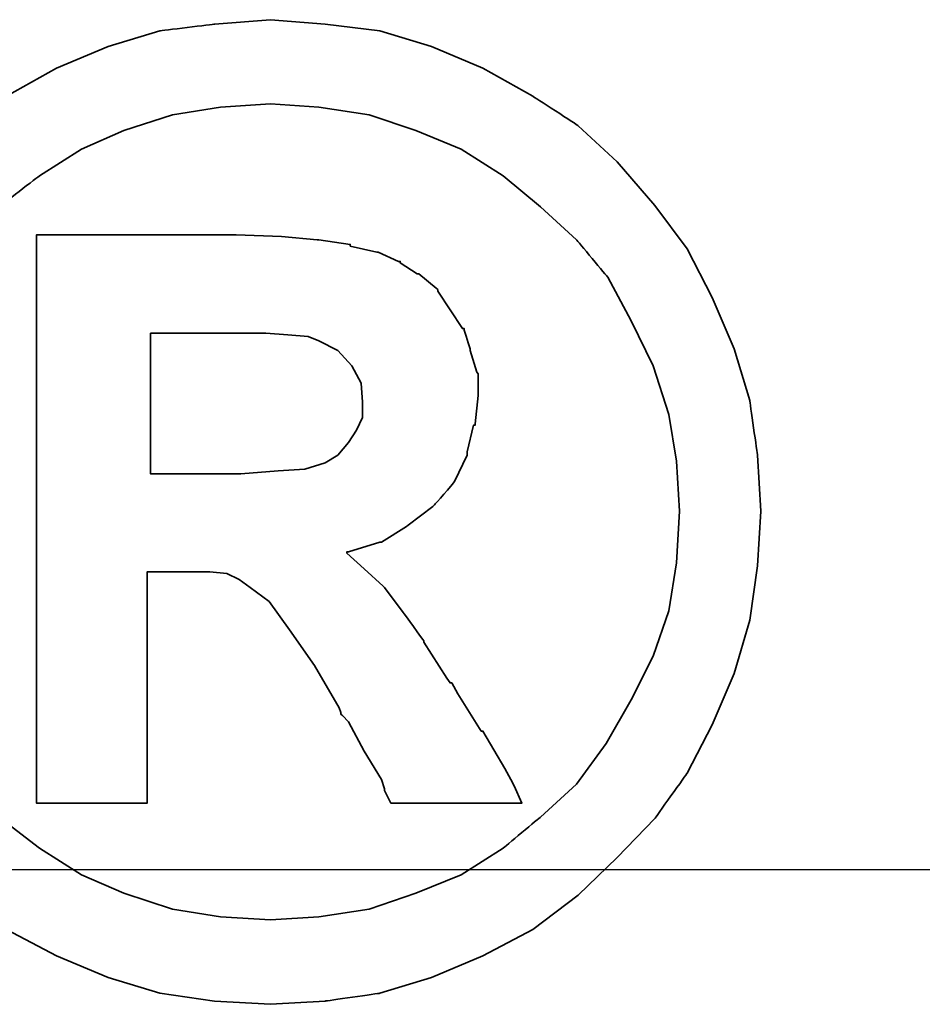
# Model space of a CAD drawing. Header units: millimetres. Extents: x 748 to 1024, y 329 to 423.
# Tile 19 of 49: x 947.481 to 947.72, y 355.999 to 356.26. Entities that reach past the tile are written whole.
import ezdxf

# ---------------------------------------------------------------- set-up
doc = ezdxf.new("R2010")
doc.units = ezdxf.units.MM
doc.header["$LTSCALE"] = 0.15
for name, color, linetype in [('DIM', 4, 'CONTINUOUS'), ('layer 1', 7, 'CONTINUOUS'), ('OUT', 3, 'CONTINUOUS')]:
    doc.layers.add(name, color=color, linetype=linetype)

# ---------------------------------------------------------------- blocks, each defined once
blk = doc.blocks.new('TBI MOTION logo(完整正式版)')
at = {"layer": 'layer 1', "color": 22, "lineweight": 35}
for points, knots in [([(-91.89366, 20.43624), (-91.89366, 20.43624), (-91.91351, 20.77862), (-91.91351, 20.77862), (-91.91351, 20.77862), (-91.91351, 20.77862), (-91.96114, 21.11206), (-91.96114, 21.11206), (-91.96114, 21.11206), (-91.96114, 21.11206), (-92.05641, 21.42764), (-92.05641, 21.42764), (-92.05641, 21.42764), (-92.05641, 21.42764), (-92.18939, 21.74124), (-92.18939, 21.74124), (-92.18939, 21.74124), (-92.18939, 21.74124), (-92.34222, 22.03697), (-92.34222, 22.03697), (-92.34222, 22.03697), (-92.34222, 22.03697), (-92.5407, 22.30294), (-92.5407, 22.30294), (-92.5407, 22.30294), (-92.5407, 22.30294), (-92.76895, 22.5689), (-92.76895, 22.5689), (-92.76895, 22.5689), (-92.76895, 22.5689), (-93.00713, 22.78921), (-93.00713, 22.78921), (-93.00713, 22.78921), (-93.00713, 22.78921), (-93.285, 22.96982), (-93.285, 22.96982), (-93.285, 22.96982), (-93.285, 22.96982), (-93.58867, 23.14051), (-93.58867, 23.14051), (-93.58867, 23.14051), (-93.58867, 23.14051), (-93.90227, 23.2735), (-93.90227, 23.2735), (-93.90227, 23.2735), (-93.90227, 23.2735), (-94.21785, 23.36877), (-94.21785, 23.36877), (-94.21785, 23.36877), (-94.21785, 23.36877), (-94.55129, 23.40846), (-94.55129, 23.40846), (-94.55129, 23.40846), (-94.55129, 23.40846), (-94.88474, 23.43625), (-94.88474, 23.43625), (-94.88474, 23.43625), (-94.88474, 23.43625), (-95.22612, 23.40846), (-95.22612, 23.40846), (-95.22612, 23.40846), (-95.22612, 23.40846), (-95.55956, 23.36877), (-95.55956, 23.36877), (-95.55956, 23.36877), (-95.55956, 23.36877), (-95.87515, 23.2735), (-95.87515, 23.2735), (-95.87515, 23.2735), (-95.87515, 23.2735), (-96.18973, 23.14051), (-96.18973, 23.14051), (-96.18973, 23.14051), (-96.18973, 23.14051), (-96.4944, 22.96982), (-96.4944, 22.96982), (-96.4944, 22.96982), (-96.4944, 22.96982), (-96.77028, 22.78921), (-96.77028, 22.78921), (-96.77028, 22.78921), (-96.77028, 22.78921), (-97.00846, 22.5689), (-97.00846, 22.5689), (-97.00846, 22.5689), (-97.00846, 22.5689), (-97.23671, 22.30294), (-97.23671, 22.30294), (-97.23671, 22.30294), (-97.23671, 22.30294), (-97.43618, 22.03697), (-97.43618, 22.03697), (-97.43618, 22.03697), (-97.43618, 22.03697), (-97.58901, 21.74124), (-97.58901, 21.74124), (-97.58901, 21.74124), (-97.58901, 21.74124), (-97.72298, 21.42764), (-97.72298, 21.42764), (-97.72298, 21.42764), (-97.72298, 21.42764), (-97.81825, 21.11206), (-97.81825, 21.11206), (-97.81825, 21.11206), (-97.81825, 21.11206), (-97.86589, 20.77862), (-97.86589, 20.77862), (-97.86589, 20.77862), (-97.86589, 20.77862), (-97.88375, 20.43624), (-97.88375, 20.43624), (-97.88375, 20.43624), (-97.88375, 20.43624), (-97.86589, 20.1028), (-97.86589, 20.1028), (-97.86589, 20.1028), (-97.86589, 20.1028), (-97.81825, 19.77035), (-97.81825, 19.77035), (-97.81825, 19.77035), (-97.81825, 19.77035), (-97.72298, 19.44583), (-97.72298, 19.44583), (-97.72298, 19.44583), (-97.72298, 19.44583), (-97.58901, 19.13224), (-97.58901, 19.13224), (-97.58901, 19.13224), (-97.58901, 19.13224), (-97.43618, 18.83749), (-97.43618, 18.83749), (-97.43618, 18.83749), (-97.43618, 18.83749), (-97.23671, 18.55963), (-97.23671, 18.55963), (-97.23671, 18.55963), (-97.23671, 18.55963), (-97.00846, 18.32145), (-97.00846, 18.32145), (-97.00846, 18.32145), (-97.00846, 18.32145), (-96.77028, 18.0932), (-96.77028, 18.0932), (-96.77028, 18.0932), (-96.77028, 18.0932), (-96.4944, 17.88381), (-96.4944, 17.88381), (-96.4944, 17.88381), (-96.4944, 17.88381), (-96.18973, 17.72205), (-96.18973, 17.72205), (-96.18973, 17.72205), (-96.18973, 17.72205), (-95.87515, 17.58906), (-95.87515, 17.58906), (-95.87515, 17.58906), (-95.87515, 17.58906), (-95.55956, 17.4938), (-95.55956, 17.4938), (-95.55956, 17.4938), (-95.55956, 17.4938), (-95.22612, 17.44616), (-95.22612, 17.44616), (-95.22612, 17.44616), (-95.22612, 17.44616), (-94.88474, 17.42631), (-94.88474, 17.42631), (-94.88474, 17.42631), (-94.88474, 17.42631), (-94.55129, 17.44616), (-94.55129, 17.44616), (-94.55129, 17.44616), (-94.55129, 17.44616), (-94.21785, 17.4938), (-94.21785, 17.4938), (-94.21785, 17.4938), (-94.21785, 17.4938), (-93.90227, 17.58906), (-93.90227, 17.58906), (-93.90227, 17.58906), (-93.90227, 17.58906), (-93.58867, 17.72205), (-93.58867, 17.72205), (-93.58867, 17.72205), (-93.58867, 17.72205), (-93.285, 17.88381), (-93.285, 17.88381), (-93.285, 17.88381), (-93.285, 17.88381), (-93.00713, 18.0932), (-93.00713, 18.0932), (-93.00713, 18.0932), (-93.00713, 18.0932), (-92.76895, 18.32145), (-92.76895, 18.32145), (-92.76895, 18.32145), (-92.76895, 18.32145), (-92.5407, 18.55963), (-92.5407, 18.55963), (-92.5407, 18.55963), (-92.5407, 18.55963), (-92.34222, 18.83749), (-92.34222, 18.83749), (-92.34222, 18.83749), (-92.34222, 18.83749), (-92.18939, 19.13224), (-92.18939, 19.13224), (-92.18939, 19.13224), (-92.18939, 19.13224), (-92.05641, 19.44583), (-92.05641, 19.44583), (-92.05641, 19.44583), (-92.05641, 19.44583), (-91.96114, 19.77035), (-91.96114, 19.77035), (-91.96114, 19.77035), (-91.96114, 19.77035), (-91.91351, 20.1028), (-91.91351, 20.1028), (-91.91351, 20.1028), (-91.91351, 20.1028), (-91.89366, 20.43624), (-91.89366, 20.43624)], [0, 0, 0, 0, 0.0178571, 0.0178571, 0.0178571, 0.0178572, 0.0357143, 0.0357143, 0.0357143, 0.0357143, 0.0535714, 0.0535714, 0.0535714, 0.0535714, 0.0714286, 0.0714286, 0.0714286, 0.0714286, 0.0892857, 0.0892857, 0.0892857, 0.0892857, 0.1071429, 0.1071429, 0.1071429, 0.1071429, 0.125, 0.125, 0.125, 0.125, 0.1428571, 0.1428571, 0.1428571, 0.1428572, 0.1607143, 0.1607143, 0.1607143, 0.1607143, 0.1785714, 0.1785714, 0.1785714, 0.1785714, 0.1964286, 0.1964286, 0.1964286, 0.1964286, 0.2142857, 0.2142857, 0.2142857, 0.2142857, 0.2321429, 0.2321429, 0.2321429, 0.2321429, 0.25, 0.25, 0.25, 0.25, 0.2678571, 0.2678571, 0.2678571, 0.2678572, 0.2857143, 0.2857143, 0.2857143, 0.2857143, 0.3035714, 0.3035714, 0.3035714, 0.3035714, 0.3214286, 0.3214286, 0.3214286, 0.3214286, 0.3392857, 0.3392857, 0.3392857, 0.3392857, 0.3571429, 0.3571429, 0.3571429, 0.3571429, 0.375, 0.375, 0.375, 0.375, 0.3928571, 0.3928571, 0.3928571, 0.3928572, 0.4107143, 0.4107143, 0.4107143, 0.4107143, 0.4285714, 0.4285714, 0.4285714, 0.4285714, 0.4464286, 0.4464286, 0.4464286, 0.4464286, 0.4642857, 0.4642857, 0.4642857, 0.4642857, 0.4821429, 0.4821429, 0.4821429, 0.4821429, 0.5, 0.5, 0.5, 0.5, 0.5178571, 0.5178571, 0.5178571, 0.5178572, 0.5357143, 0.5357143, 0.5357143, 0.5357143, 0.5535714, 0.5535714, 0.5535714, 0.5535714, 0.5714286, 0.5714286, 0.5714286, 0.5714286, 0.5892857, 0.5892857, 0.5892857, 0.5892857, 0.6071429, 0.6071429, 0.6071429, 0.6071429, 0.625, 0.625, 0.625, 0.625, 0.6428571, 0.6428571, 0.6428571, 0.6428572, 0.6607143, 0.6607143, 0.6607143, 0.6607143, 0.6785714, 0.6785714, 0.6785714, 0.6785714, 0.6964286, 0.6964286, 0.6964286, 0.6964286, 0.7142857, 0.7142857, 0.7142857, 0.7142857, 0.7321429, 0.7321429, 0.7321429, 0.7321429, 0.75, 0.75, 0.75, 0.75, 0.7678571, 0.7678571, 0.7678571, 0.7678572, 0.7857143, 0.7857143, 0.7857143, 0.7857143, 0.8035714, 0.8035714, 0.8035714, 0.8035714, 0.8214286, 0.8214286, 0.8214286, 0.8214286, 0.8392857, 0.8392857, 0.8392857, 0.8392857, 0.8571429, 0.8571429, 0.8571429, 0.8571429, 0.875, 0.875, 0.875, 0.875, 0.8928571, 0.8928571, 0.8928571, 0.8928572, 0.9107143, 0.9107143, 0.9107143, 0.9107143, 0.9285714, 0.9285714, 0.9285714, 0.9285714, 0.9464286, 0.9464286, 0.9464286, 0.9464286, 0.9642857, 0.9642857, 0.9642857, 0.9642857, 0.9821429, 0.9821429, 0.9821429, 0.9821429, 1, 1, 1, 1]), ([(-92.38986, 20.43624), (-92.38986, 20.43624), (-92.40871, 20.74091), (-92.40871, 20.74091), (-92.40871, 20.74091), (-92.40871, 20.74091), (-92.45536, 21.02672), (-92.45536, 21.02672), (-92.45536, 21.02672), (-92.45536, 21.02672), (-92.55063, 21.32245), (-92.55063, 21.32245), (-92.55063, 21.32245), (-92.55063, 21.32245), (-92.68361, 21.59833), (-92.68361, 21.59833), (-92.68361, 21.59833), (-92.68361, 21.59833), (-92.82651, 21.86429), (-92.82651, 21.86429), (-92.82651, 21.86429), (-92.82651, 21.86429), (-93.01705, 22.09255), (-93.01705, 22.09255), (-93.01705, 22.09255), (-93.01705, 22.09255), (-93.23736, 22.29301), (-93.23736, 22.29301), (-93.23736, 22.29301), (-93.23736, 22.29301), (-93.46561, 22.48355), (-93.46561, 22.48355), (-93.46561, 22.48355), (-93.46561, 22.48355), (-93.72165, 22.6463), (-93.72165, 22.6463), (-93.72165, 22.6463), (-93.72165, 22.6463), (-93.99754, 22.75944), (-93.99754, 22.75944), (-93.99754, 22.75944), (-93.99754, 22.75944), (-94.28335, 22.85471), (-94.28335, 22.85471), (-94.28335, 22.85471), (-94.28335, 22.85471), (-94.589, 22.90234), (-94.589, 22.90234), (-94.589, 22.90234), (-94.589, 22.90234), (-94.88474, 22.92219), (-94.88474, 22.92219), (-94.88474, 22.92219), (-94.88474, 22.92219), (-95.1894, 22.90234), (-95.1894, 22.90234), (-95.1894, 22.90234), (-95.1894, 22.90234), (-95.48315, 22.85471), (-95.48315, 22.85471), (-95.48315, 22.85471), (-95.48315, 22.85471), (-95.77988, 22.75944), (-95.77988, 22.75944), (-95.77988, 22.75944), (-95.77988, 22.75944), (-96.03691, 22.6463), (-96.03691, 22.6463), (-96.03691, 22.6463), (-96.03691, 22.6463), (-96.29394, 22.48355), (-96.29394, 22.48355), (-96.29394, 22.48355), (-96.29394, 22.48355), (-96.54203, 22.29301), (-96.54203, 22.29301), (-96.54203, 22.29301), (-96.54203, 22.29301), (-96.75937, 22.09255), (-96.75937, 22.09255), (-96.75937, 22.09255), (-96.75937, 22.09255), (-96.9509, 21.86429), (-96.9509, 21.86429), (-96.9509, 21.86429), (-96.9509, 21.86429), (-97.0938, 21.59833), (-97.0938, 21.59833), (-97.0938, 21.59833), (-97.0938, 21.59833), (-97.21686, 21.32245), (-97.21686, 21.32245), (-97.21686, 21.32245), (-97.21686, 21.32245), (-97.32206, 21.02672), (-97.32206, 21.02672), (-97.32206, 21.02672), (-97.32206, 21.02672), (-97.36076, 20.74091), (-97.36076, 20.74091), (-97.36076, 20.74091), (-97.36076, 20.74091), (-97.37961, 20.43624), (-97.37961, 20.43624), (-97.37961, 20.43624), (-97.37961, 20.43624), (-97.36076, 20.12165), (-97.36076, 20.12165), (-97.36076, 20.12165), (-97.36076, 20.12165), (-97.32206, 19.82791), (-97.32206, 19.82791), (-97.32206, 19.82791), (-97.32206, 19.82791), (-97.21686, 19.55102), (-97.21686, 19.55102), (-97.21686, 19.55102), (-97.21686, 19.55102), (-97.0938, 19.28407), (-97.0938, 19.28407), (-97.0938, 19.28407), (-97.0938, 19.28407), (-96.94098, 19.01811), (-96.94098, 19.01811), (-96.94098, 19.01811), (-96.94098, 19.01811), (-96.75937, 18.77001), (-96.75937, 18.77001), (-96.75937, 18.77001), (-96.75937, 18.77001), (-96.54203, 18.56955), (-96.54203, 18.56955), (-96.54203, 18.56955), (-96.54203, 18.56955), (-96.29394, 18.37901), (-96.29394, 18.37901), (-96.29394, 18.37901), (-96.29394, 18.37901), (-96.03691, 18.21725), (-96.03691, 18.21725), (-96.03691, 18.21725), (-96.03691, 18.21725), (-95.77988, 18.10412), (-95.77988, 18.10412), (-95.77988, 18.10412), (-95.77988, 18.10412), (-95.48315, 18.00786), (-95.48315, 18.00786), (-95.48315, 18.00786), (-95.48315, 18.00786), (-95.1894, 17.96022), (-95.1894, 17.96022), (-95.1894, 17.96022), (-95.1894, 17.96022), (-94.88474, 17.94137), (-94.88474, 17.94137), (-94.88474, 17.94137), (-94.88474, 17.94137), (-94.589, 17.96022), (-94.589, 17.96022), (-94.589, 17.96022), (-94.589, 17.96022), (-94.28335, 18.00786), (-94.28335, 18.00786), (-94.28335, 18.00786), (-94.28335, 18.00786), (-93.99754, 18.10412), (-93.99754, 18.10412), (-93.99754, 18.10412), (-93.99754, 18.10412), (-93.72165, 18.21725), (-93.72165, 18.21725), (-93.72165, 18.21725), (-93.72165, 18.21725), (-93.46561, 18.37901), (-93.46561, 18.37901), (-93.46561, 18.37901), (-93.46561, 18.37901), (-93.23736, 18.56955), (-93.23736, 18.56955), (-93.23736, 18.56955), (-93.23736, 18.56955), (-93.01705, 18.77001), (-93.01705, 18.77001), (-93.01705, 18.77001), (-93.01705, 18.77001), (-92.83644, 19.01811), (-92.83644, 19.01811), (-92.83644, 19.01811), (-92.83644, 19.01811), (-92.68361, 19.28407), (-92.68361, 19.28407), (-92.68361, 19.28407), (-92.68361, 19.28407), (-92.55063, 19.55102), (-92.55063, 19.55102), (-92.55063, 19.55102), (-92.55063, 19.55102), (-92.45536, 19.82791), (-92.45536, 19.82791), (-92.45536, 19.82791), (-92.45536, 19.82791), (-92.40871, 20.12165), (-92.40871, 20.12165), (-92.40871, 20.12165), (-92.40871, 20.12165), (-92.38986, 20.43624), (-92.38986, 20.43624)], [0, 0, 0, 0, 0.0192308, 0.0192308, 0.0192308, 0.0192308, 0.0384615, 0.0384615, 0.0384615, 0.0384615, 0.0576923, 0.0576923, 0.0576923, 0.0576923, 0.0769231, 0.0769231, 0.0769231, 0.0769231, 0.0961538, 0.0961538, 0.0961538, 0.0961539, 0.1153846, 0.1153846, 0.1153846, 0.1153846, 0.1346154, 0.1346154, 0.1346154, 0.1346154, 0.1538462, 0.1538462, 0.1538462, 0.1538462, 0.1730769, 0.1730769, 0.1730769, 0.1730769, 0.1923077, 0.1923077, 0.1923077, 0.1923077, 0.2115385, 0.2115385, 0.2115385, 0.2115385, 0.2307692, 0.2307692, 0.2307692, 0.2307692, 0.25, 0.25, 0.25, 0.25, 0.2692308, 0.2692308, 0.2692308, 0.2692308, 0.2884615, 0.2884615, 0.2884615, 0.2884615, 0.3076923, 0.3076923, 0.3076923, 0.3076923, 0.3269231, 0.3269231, 0.3269231, 0.3269231, 0.3461538, 0.3461538, 0.3461538, 0.3461539, 0.3653846, 0.3653846, 0.3653846, 0.3653846, 0.3846154, 0.3846154, 0.3846154, 0.3846154, 0.4038462, 0.4038462, 0.4038462, 0.4038462, 0.4230769, 0.4230769, 0.4230769, 0.4230769, 0.4423077, 0.4423077, 0.4423077, 0.4423077, 0.4615385, 0.4615385, 0.4615385, 0.4615385, 0.4807692, 0.4807692, 0.4807692, 0.4807692, 0.5, 0.5, 0.5, 0.5, 0.5192308, 0.5192308, 0.5192308, 0.5192308, 0.5384615, 0.5384615, 0.5384615, 0.5384615, 0.5576923, 0.5576923, 0.5576923, 0.5576923, 0.5769231, 0.5769231, 0.5769231, 0.5769231, 0.5961538, 0.5961538, 0.5961538, 0.5961539, 0.6153846, 0.6153846, 0.6153846, 0.6153846, 0.6346154, 0.6346154, 0.6346154, 0.6346154, 0.6538462, 0.6538462, 0.6538462, 0.6538462, 0.6730769, 0.6730769, 0.6730769, 0.6730769, 0.6923077, 0.6923077, 0.6923077, 0.6923077, 0.7115385, 0.7115385, 0.7115385, 0.7115385, 0.7307692, 0.7307692, 0.7307692, 0.7307692, 0.75, 0.75, 0.75, 0.75, 0.7692308, 0.7692308, 0.7692308, 0.7692308, 0.7884615, 0.7884615, 0.7884615, 0.7884615, 0.8076923, 0.8076923, 0.8076923, 0.8076923, 0.8269231, 0.8269231, 0.8269231, 0.8269231, 0.8461538, 0.8461538, 0.8461538, 0.8461539, 0.8653846, 0.8653846, 0.8653846, 0.8653846, 0.8846154, 0.8846154, 0.8846154, 0.8846154, 0.9038462, 0.9038462, 0.9038462, 0.9038462, 0.9230769, 0.9230769, 0.9230769, 0.9230769, 0.9423077, 0.9423077, 0.9423077, 0.9423077, 0.9615385, 0.9615385, 0.9615385, 0.9615385, 0.9807692, 0.9807692, 0.9807692, 0.9807692, 1, 1, 1, 1]), ([(-96.31279, 18.7323), (-96.31279, 18.7323), (-96.31279, 18.77001), (-96.31279, 18.77001), (-96.31279, 18.77001), (-96.31279, 18.77001), (-96.31279, 18.87422), (-96.31279, 18.87422), (-96.31279, 18.87422), (-96.31279, 18.87422), (-96.31279, 19.04689), (-96.31279, 19.04689), (-96.31279, 19.04689), (-96.31279, 19.04689), (-96.31279, 19.25529), (-96.31279, 19.25529), (-96.31279, 19.25529), (-96.31279, 19.25529), (-96.31279, 19.5024), (-96.31279, 19.5024), (-96.31279, 19.5024), (-96.31279, 19.5024), (-96.31279, 19.77035), (-96.31279, 19.77035), (-96.31279, 19.77035), (-96.31279, 19.77035), (-96.31279, 20.37868), (-96.31279, 20.37868), (-96.31279, 20.37868), (-96.31279, 20.37868), (-96.31279, 20.98801), (-96.31279, 20.98801), (-96.31279, 20.98801), (-96.31279, 20.98801), (-96.31279, 21.27482), (-96.31279, 21.27482), (-96.31279, 21.27482), (-96.31279, 21.27482), (-96.31279, 21.52291), (-96.31279, 21.52291), (-96.31279, 21.52291), (-96.31279, 21.52291), (-96.31279, 21.75017), (-96.31279, 21.75017), (-96.31279, 21.75017), (-96.31279, 21.75017), (-96.31279, 21.90399), (-96.31279, 21.90399), (-96.31279, 21.90399), (-96.31279, 21.90399), (-96.31279, 22.0072), (-96.31279, 22.0072), (-96.31279, 22.0072), (-96.31279, 22.0072), (-96.31279, 22.04689), (-96.31279, 22.04689), (-96.31279, 22.04689), (-96.31279, 22.04689), (-96.31279, 22.12232), (-96.31279, 22.12232), (-96.31279, 22.12232), (-96.31279, 22.12232), (-96.2463, 22.12232), (-96.2463, 22.12232), (-96.2463, 22.12232), (-96.2463, 22.12232), (-96.22645, 22.12232), (-96.22645, 22.12232), (-96.22645, 22.12232), (-96.22645, 22.12232), (-96.18973, 22.12232), (-96.18973, 22.12232), (-96.18973, 22.12232), (-96.18973, 22.12232), (-96.05576, 22.12232), (-96.05576, 22.12232), (-96.05576, 22.12232), (-96.05576, 22.12232), (-95.87515, 22.12232), (-95.87515, 22.12232), (-95.87515, 22.12232), (-95.87515, 22.12232), (-95.66476, 22.12232), (-95.66476, 22.12232), (-95.66476, 22.12232), (-95.66476, 22.12232), (-95.44643, 22.12232), (-95.44643, 22.12232), (-95.44643, 22.12232), (-95.44643, 22.12232), (-95.27375, 22.12232), (-95.27375, 22.12232), (-95.27375, 22.12232), (-95.27375, 22.12232), (-95.15963, 22.12232), (-95.15963, 22.12232), (-95.15963, 22.12232), (-95.15963, 22.12232), (-95.12291, 22.12232), (-95.12291, 22.12232), (-95.12291, 22.12232), (-95.12291, 22.12232), (-95.10306, 22.12232), (-95.10306, 22.12232), (-95.10306, 22.12232), (-95.10306, 22.12232), (-95.09314, 22.12232), (-95.09314, 22.12232), (-95.09314, 22.12232), (-95.09314, 22.12232), (-94.81725, 22.1124), (-94.81725, 22.1124), (-94.81725, 22.1124), (-94.81725, 22.1124), (-94.59893, 22.09255), (-94.59893, 22.09255), (-94.59893, 22.09255), (-94.59893, 22.09255), (-94.589, 22.09255), (-94.589, 22.09255), (-94.589, 22.09255), (-94.589, 22.09255), (-94.39846, 22.06476), (-94.39846, 22.06476), (-94.39846, 22.06476), (-94.39846, 22.06476), (-94.39846, 22.05483), (-94.39846, 22.05483), (-94.39846, 22.05483), (-94.39846, 22.05483), (-94.23571, 22.01713), (-94.23571, 22.01713), (-94.23571, 22.01713), (-94.23571, 22.01713), (-94.22777, 22.01713), (-94.22777, 22.01713), (-94.22777, 22.01713), (-94.22777, 22.01713), (-94.10273, 21.96056), (-94.10273, 21.96056), (-94.10273, 21.96056), (-94.10273, 21.96056), (-94.09281, 21.96056), (-94.09281, 21.96056), (-94.09281, 21.96056), (-94.09281, 21.96056), (-94.09281, 21.95162), (-94.09281, 21.95162), (-94.09281, 21.95162), (-94.09281, 21.95162), (-93.9896, 21.88415), (-93.9896, 21.88415), (-93.9896, 21.88415), (-93.9896, 21.88415), (-93.97868, 21.88415), (-93.97868, 21.88415), (-93.97868, 21.88415), (-93.97868, 21.88415), (-93.87448, 21.79781), (-93.87448, 21.79781), (-93.87448, 21.79781), (-93.87448, 21.79781), (-93.86456, 21.78888), (-93.86456, 21.78888), (-93.86456, 21.78888), (-93.86456, 21.78888), (-93.86456, 21.77895), (-93.86456, 21.77895), (-93.86456, 21.77895), (-93.86456, 21.77895), (-93.78913, 21.66483), (-93.78913, 21.66483), (-93.78913, 21.66483), (-93.78913, 21.66483), (-93.71371, 21.5507), (-93.71371, 21.5507), (-93.71371, 21.5507), (-93.71371, 21.5507), (-93.7028, 21.5507), (-93.7028, 21.5507), (-93.7028, 21.5507), (-93.7028, 21.5507), (-93.7028, 21.54078), (-93.7028, 21.54078), (-93.7028, 21.54078), (-93.7028, 21.54078), (-93.66608, 21.42764), (-93.66608, 21.42764), (-93.66608, 21.42764), (-93.66608, 21.42764), (-93.66608, 21.41772), (-93.66608, 21.41772), (-93.66608, 21.41772), (-93.66608, 21.41772), (-93.62638, 21.28474), (-93.62638, 21.28474), (-93.62638, 21.28474), (-93.62638, 21.28474), (-93.61844, 21.27482), (-93.61844, 21.27482), (-93.61844, 21.27482), (-93.61844, 21.27482), (-93.61844, 21.14977), (-93.61844, 21.14977), (-93.61844, 21.14977), (-93.61844, 21.14977), (-93.61844, 21.14183), (-93.61844, 21.14183), (-93.61844, 21.14183), (-93.61844, 21.14183), (-93.6363, 20.96915), (-93.6363, 20.96915), (-93.6363, 20.96915), (-93.6363, 20.96915), (-93.6363, 20.96122), (-93.6363, 20.96122), (-93.6363, 20.96122), (-93.6363, 20.96122), (-93.64623, 20.96122), (-93.64623, 20.96122), (-93.64623, 20.96122), (-93.64623, 20.96122), (-93.68493, 20.79847), (-93.68493, 20.79847), (-93.68493, 20.79847), (-93.68493, 20.79847), (-93.68493, 20.78854), (-93.68493, 20.78854), (-93.68493, 20.78854), (-93.68493, 20.78854), (-93.68493, 20.77862), (-93.68493, 20.77862), (-93.68493, 20.77862), (-93.68493, 20.77862), (-93.76135, 20.61785), (-93.76135, 20.61785), (-93.76135, 20.61785), (-93.76135, 20.61785), (-93.76929, 20.60693), (-93.76929, 20.60693), (-93.76929, 20.60693), (-93.76929, 20.60693), (-93.8844, 20.47495), (-93.8844, 20.47495), (-93.8844, 20.47495), (-93.8844, 20.47495), (-93.89433, 20.46502), (-93.89433, 20.46502), (-93.89433, 20.46502), (-93.89433, 20.46502), (-94.04517, 20.34991), (-94.04517, 20.34991), (-94.04517, 20.34991), (-94.04517, 20.34991), (-94.05509, 20.34197), (-94.05509, 20.34197), (-94.05509, 20.34197), (-94.05509, 20.34197), (-94.20792, 20.2467), (-94.20792, 20.2467), (-94.20792, 20.2467), (-94.20792, 20.2467), (-94.21785, 20.2467), (-94.21785, 20.2467), (-94.21785, 20.2467), (-94.21785, 20.2467), (-94.40839, 20.18913), (-94.40839, 20.18913), (-94.40839, 20.18913), (-94.40839, 20.18913), (-94.41831, 20.18913), (-94.41831, 20.18913), (-94.41831, 20.18913), (-94.41831, 20.18913), (-94.41831, 20.17921), (-94.41831, 20.17921), (-94.41831, 20.17921), (-94.41831, 20.17921), (-94.31312, 20.08394), (-94.31312, 20.08394), (-94.31312, 20.08394), (-94.31312, 20.08394), (-94.198, 19.97875), (-94.198, 19.97875), (-94.198, 19.97875), (-94.198, 19.97875), (-94.18907, 19.97081), (-94.18907, 19.97081), (-94.18907, 19.97081), (-94.18907, 19.97081), (-94.07494, 19.81798), (-94.07494, 19.81798), (-94.07494, 19.81798), (-94.07494, 19.81798), (-93.9499, 19.6453), (-93.9499, 19.6453), (-93.9499, 19.6453), (-93.9499, 19.6453), (-93.9499, 19.63736), (-93.9499, 19.63736), (-93.9499, 19.63736), (-93.9499, 19.63736), (-93.80799, 19.41705), (-93.80799, 19.41705), (-93.80799, 19.41705), (-93.80799, 19.41705), (-93.78913, 19.38828), (-93.78913, 19.38828), (-93.78913, 19.38828), (-93.78913, 19.38828), (-93.77921, 19.38828), (-93.77921, 19.38828), (-93.77921, 19.38828), (-93.77921, 19.38828), (-93.7415, 19.32178), (-93.7415, 19.32178), (-93.7415, 19.32178), (-93.7415, 19.32178), (-93.59859, 19.09353), (-93.59859, 19.09353), (-93.59859, 19.09353), (-93.59859, 19.09353), (-93.58867, 19.09353), (-93.58867, 19.09353), (-93.58867, 19.09353), (-93.58867, 19.09353), (-93.45569, 18.86528), (-93.45569, 18.86528), (-93.45569, 18.86528), (-93.45569, 18.86528), (-93.41798, 18.7978), (-93.41798, 18.7978), (-93.41798, 18.7978), (-93.41798, 18.7978), (-93.39813, 18.76009), (-93.39813, 18.76009), (-93.39813, 18.76009), (-93.39813, 18.76009), (-93.3505, 18.6549), (-93.3505, 18.6549), (-93.3505, 18.6549), (-93.3505, 18.6549), (-93.45569, 18.6549), (-93.45569, 18.6549), (-93.45569, 18.6549), (-93.45569, 18.6549), (-93.47454, 18.6549), (-93.47454, 18.6549), (-93.47454, 18.6549), (-93.47454, 18.6549), (-93.56088, 18.6549), (-93.56088, 18.6549), (-93.56088, 18.6549), (-93.56088, 18.6549), (-93.78913, 18.6549), (-93.78913, 18.6549), (-93.78913, 18.6549), (-93.78913, 18.6549), (-94.01738, 18.6549), (-94.01738, 18.6549), (-94.01738, 18.6549), (-94.01738, 18.6549), (-94.09281, 18.6549), (-94.09281, 18.6549), (-94.09281, 18.6549), (-94.09281, 18.6549), (-94.11265, 18.6549), (-94.11265, 18.6549), (-94.11265, 18.6549), (-94.11265, 18.6549), (-94.15036, 18.6549), (-94.15036, 18.6549), (-94.15036, 18.6549), (-94.15036, 18.6549), (-94.17021, 18.69459), (-94.17021, 18.69459), (-94.17021, 18.69459), (-94.17021, 18.69459), (-94.18907, 18.7323), (-94.18907, 18.7323), (-94.18907, 18.7323), (-94.18907, 18.7323), (-94.18907, 18.74223), (-94.18907, 18.74223), (-94.18907, 18.74223), (-94.18907, 18.74223), (-94.20792, 18.7978), (-94.20792, 18.7978), (-94.20792, 18.7978), (-94.20792, 18.7978), (-94.31312, 18.97048), (-94.31312, 18.97048), (-94.31312, 18.97048), (-94.31312, 18.97048), (-94.40839, 19.1501), (-94.40839, 19.1501), (-94.40839, 19.1501), (-94.40839, 19.1501), (-94.4461, 19.1888), (-94.4461, 19.1888), (-94.4461, 19.1888), (-94.4461, 19.1888), (-94.45602, 19.19873), (-94.45602, 19.19873), (-94.45602, 19.19873), (-94.45602, 19.19873), (-94.45602, 19.20766), (-94.45602, 19.20766), (-94.45602, 19.20766), (-94.45602, 19.20766), (-94.46595, 19.23644), (-94.46595, 19.23644), (-94.46595, 19.23644), (-94.46595, 19.23644), (-94.61679, 19.49347), (-94.61679, 19.49347), (-94.61679, 19.49347), (-94.61679, 19.49347), (-94.76962, 19.7118), (-94.76962, 19.7118), (-94.76962, 19.7118), (-94.76962, 19.7118), (-94.89268, 19.88447), (-94.89268, 19.88447), (-94.89268, 19.88447), (-94.89268, 19.88447), (-95.00779, 19.97081), (-95.00779, 19.97081), (-95.00779, 19.97081), (-95.00779, 19.97081), (-95.07528, 20.01845), (-95.07528, 20.01845), (-95.07528, 20.01845), (-95.07528, 20.01845), (-95.1507, 20.05616), (-95.1507, 20.05616), (-95.1507, 20.05616), (-95.1507, 20.05616), (-95.2549, 20.06608), (-95.2549, 20.06608), (-95.2549, 20.06608), (-95.2549, 20.06608), (-95.38887, 20.06608), (-95.38887, 20.06608), (-95.38887, 20.06608), (-95.38887, 20.06608), (-95.40872, 20.06608), (-95.40872, 20.06608), (-95.40872, 20.06608), (-95.40872, 20.06608), (-95.42658, 20.06608), (-95.42658, 20.06608), (-95.42658, 20.06608), (-95.42658, 20.06608), (-95.5417, 20.06608), (-95.5417, 20.06608), (-95.5417, 20.06608), (-95.5417, 20.06608), (-95.63697, 20.06608), (-95.63697, 20.06608), (-95.63697, 20.06608), (-95.63697, 20.06608), (-95.63697, 19.99761), (-95.63697, 19.99761), (-95.63697, 19.99761), (-95.63697, 19.99761), (-95.63697, 19.92318), (-95.63697, 19.92318), (-95.63697, 19.92318), (-95.63697, 19.92318), (-95.63697, 19.69294), (-95.63697, 19.69294), (-95.63697, 19.69294), (-95.63697, 19.69294), (-95.63697, 19.44583), (-95.63697, 19.44583), (-95.63697, 19.44583), (-95.63697, 19.44583), (-95.63697, 19.17888), (-95.63697, 19.17888), (-95.63697, 19.17888), (-95.63697, 19.17888), (-95.63697, 18.96055), (-95.63697, 18.96055), (-95.63697, 18.96055), (-95.63697, 18.96055), (-95.63697, 18.87422), (-95.63697, 18.87422), (-95.63697, 18.87422), (-95.63697, 18.87422), (-95.63697, 18.80773), (-95.63697, 18.80773), (-95.63697, 18.80773), (-95.63697, 18.80773), (-95.63697, 18.75017), (-95.63697, 18.75017), (-95.63697, 18.75017), (-95.63697, 18.75017), (-95.63697, 18.7323), (-95.63697, 18.7323), (-95.63697, 18.7323), (-95.63697, 18.7323), (-95.63697, 18.6549), (-95.63697, 18.6549), (-95.63697, 18.6549), (-95.63697, 18.6549), (-95.70247, 18.6549), (-95.70247, 18.6549), (-95.70247, 18.6549), (-95.70247, 18.6549), (-95.72232, 18.6549), (-95.72232, 18.6549), (-95.72232, 18.6549), (-95.72232, 18.6549), (-95.77988, 18.6549), (-95.77988, 18.6549), (-95.77988, 18.6549), (-95.77988, 18.6549), (-95.97835, 18.6549), (-95.97835, 18.6549), (-95.97835, 18.6549), (-95.97835, 18.6549), (-96.15103, 18.6549), (-96.15103, 18.6549), (-96.15103, 18.6549), (-96.15103, 18.6549), (-96.2076, 18.6549), (-96.2076, 18.6549), (-96.2076, 18.6549), (-96.2076, 18.6549), (-96.2463, 18.6549), (-96.2463, 18.6549), (-96.2463, 18.6549), (-96.2463, 18.6549), (-96.31279, 18.6549), (-96.31279, 18.6549), (-96.31279, 18.6549), (-96.31279, 18.6549), (-96.31279, 18.7323), (-96.31279, 18.7323)], [0, 0, 0, 0, 0.0074074, 0.0074074, 0.0074074, 0.0074074, 0.0148148, 0.0148148, 0.0148148, 0.0148148, 0.0222222, 0.0222222, 0.0222222, 0.0222222, 0.0296296, 0.0296296, 0.0296296, 0.0296296, 0.037037, 0.037037, 0.037037, 0.037037, 0.0444444, 0.0444444, 0.0444444, 0.0444445, 0.0518519, 0.0518519, 0.0518519, 0.0518519, 0.0592593, 0.0592593, 0.0592593, 0.0592593, 0.0666667, 0.0666667, 0.0666667, 0.0666667, 0.0740741, 0.0740741, 0.0740741, 0.0740741, 0.0814815, 0.0814815, 0.0814815, 0.0814815, 0.0888889, 0.0888889, 0.0888889, 0.0888889, 0.0962963, 0.0962963, 0.0962963, 0.0962963, 0.1037037, 0.1037037, 0.1037037, 0.1037037, 0.1111111, 0.1111111, 0.1111111, 0.1111111, 0.1185185, 0.1185185, 0.1185185, 0.1185185, 0.1259259, 0.1259259, 0.1259259, 0.1259259, 0.1333333, 0.1333333, 0.1333333, 0.1333333, 0.1407407, 0.1407407, 0.1407407, 0.1407408, 0.1481481, 0.1481481, 0.1481481, 0.1481482, 0.1555556, 0.1555556, 0.1555556, 0.1555556, 0.162963, 0.162963, 0.162963, 0.162963, 0.1703704, 0.1703704, 0.1703704, 0.1703704, 0.1777778, 0.1777778, 0.1777778, 0.1777778, 0.1851852, 0.1851852, 0.1851852, 0.1851852, 0.1925926, 0.1925926, 0.1925926, 0.1925926, 0.2, 0.2, 0.2, 0.2, 0.2074074, 0.2074074, 0.2074074, 0.2074074, 0.2148148, 0.2148148, 0.2148148, 0.2148148, 0.2222222, 0.2222222, 0.2222222, 0.2222222, 0.2296296, 0.2296296, 0.2296296, 0.2296296, 0.237037, 0.237037, 0.237037, 0.237037, 0.2444444, 0.2444444, 0.2444444, 0.2444445, 0.2518519, 0.2518519, 0.2518519, 0.2518519, 0.2592593, 0.2592593, 0.2592593, 0.2592593, 0.2666667, 0.2666667, 0.2666667, 0.2666667, 0.2740741, 0.2740741, 0.2740741, 0.2740741, 0.2814815, 0.2814815, 0.2814815, 0.2814815, 0.2888889, 0.2888889, 0.2888889, 0.2888889, 0.2962963, 0.2962963, 0.2962963, 0.2962963, 0.3037037, 0.3037037, 0.3037037, 0.3037037, 0.3111111, 0.3111111, 0.3111111, 0.3111111, 0.3185185, 0.3185185, 0.3185185, 0.3185185, 0.3259259, 0.3259259, 0.3259259, 0.3259259, 0.3333333, 0.3333333, 0.3333333, 0.3333333, 0.3407407, 0.3407407, 0.3407407, 0.3407408, 0.3481481, 0.3481481, 0.3481481, 0.3481482, 0.3555556, 0.3555556, 0.3555556, 0.3555556, 0.362963, 0.362963, 0.362963, 0.362963, 0.3703704, 0.3703704, 0.3703704, 0.3703704, 0.3777778, 0.3777778, 0.3777778, 0.3777778, 0.3851852, 0.3851852, 0.3851852, 0.3851852, 0.3925926, 0.3925926, 0.3925926, 0.3925926, 0.4, 0.4, 0.4, 0.4, 0.4074074, 0.4074074, 0.4074074, 0.4074074, 0.4148148, 0.4148148, 0.4148148, 0.4148148, 0.4222222, 0.4222222, 0.4222222, 0.4222222, 0.4296296, 0.4296296, 0.4296296, 0.4296296, 0.437037, 0.437037, 0.437037, 0.437037, 0.4444444, 0.4444444, 0.4444444, 0.4444445, 0.4518519, 0.4518519, 0.4518519, 0.4518519, 0.4592593, 0.4592593, 0.4592593, 0.4592593, 0.4666667, 0.4666667, 0.4666667, 0.4666667, 0.4740741, 0.4740741, 0.4740741, 0.4740741, 0.4814815, 0.4814815, 0.4814815, 0.4814815, 0.4888889, 0.4888889, 0.4888889, 0.4888889, 0.4962963, 0.4962963, 0.4962963, 0.4962963, 0.5037037, 0.5037037, 0.5037037, 0.5037037, 0.5111111, 0.5111111, 0.5111111, 0.5111111, 0.5185185, 0.5185185, 0.5185185, 0.5185185, 0.5259259, 0.5259259, 0.5259259, 0.5259259, 0.5333333, 0.5333333, 0.5333333, 0.5333333, 0.5407407, 0.5407407, 0.5407407, 0.5407408, 0.5481481, 0.5481481, 0.5481481, 0.5481482, 0.5555556, 0.5555556, 0.5555556, 0.5555556, 0.562963, 0.562963, 0.562963, 0.562963, 0.5703704, 0.5703704, 0.5703704, 0.5703704, 0.5777778, 0.5777778, 0.5777778, 0.5777778, 0.5851852, 0.5851852, 0.5851852, 0.5851852, 0.5925926, 0.5925926, 0.5925926, 0.5925926, 0.6, 0.6, 0.6, 0.6, 0.6074074, 0.6074074, 0.6074074, 0.6074074, 0.6148148, 0.6148148, 0.6148148, 0.6148148, 0.6222222, 0.6222222, 0.6222222, 0.6222222, 0.6296296, 0.6296296, 0.6296296, 0.6296296, 0.637037, 0.637037, 0.637037, 0.637037, 0.6444444, 0.6444444, 0.6444444, 0.6444445, 0.6518519, 0.6518519, 0.6518519, 0.6518519, 0.6592593, 0.6592593, 0.6592593, 0.6592593, 0.6666667, 0.6666667, 0.6666667, 0.6666667, 0.6740741, 0.6740741, 0.6740741, 0.6740741, 0.6814815, 0.6814815, 0.6814815, 0.6814815, 0.6888889, 0.6888889, 0.6888889, 0.6888889, 0.6962963, 0.6962963, 0.6962963, 0.6962963, 0.7037037, 0.7037037, 0.7037037, 0.7037037, 0.7111111, 0.7111111, 0.7111111, 0.7111111, 0.7185185, 0.7185185, 0.7185185, 0.7185185, 0.7259259, 0.7259259, 0.7259259, 0.7259259, 0.7333333, 0.7333333, 0.7333333, 0.7333333, 0.7407407, 0.7407407, 0.7407407, 0.7407408, 0.7481481, 0.7481481, 0.7481481, 0.7481482, 0.7555556, 0.7555556, 0.7555556, 0.7555556, 0.762963, 0.762963, 0.762963, 0.762963, 0.7703704, 0.7703704, 0.7703704, 0.7703704, 0.7777778, 0.7777778, 0.7777778, 0.7777778, 0.7851852, 0.7851852, 0.7851852, 0.7851852, 0.7925926, 0.7925926, 0.7925926, 0.7925926, 0.8, 0.8, 0.8, 0.8, 0.8074074, 0.8074074, 0.8074074, 0.8074074, 0.8148148, 0.8148148, 0.8148148, 0.8148148, 0.8222222, 0.8222222, 0.8222222, 0.8222222, 0.8296296, 0.8296296, 0.8296296, 0.8296296, 0.837037, 0.837037, 0.837037, 0.837037, 0.8444444, 0.8444444, 0.8444444, 0.8444445, 0.8518519, 0.8518519, 0.8518519, 0.8518519, 0.8592593, 0.8592593, 0.8592593, 0.8592593, 0.8666667, 0.8666667, 0.8666667, 0.8666667, 0.8740741, 0.8740741, 0.8740741, 0.8740741, 0.8814815, 0.8814815, 0.8814815, 0.8814815, 0.8888889, 0.8888889, 0.8888889, 0.8888889, 0.8962963, 0.8962963, 0.8962963, 0.8962963, 0.9037037, 0.9037037, 0.9037037, 0.9037037, 0.9111111, 0.9111111, 0.9111111, 0.9111111, 0.9185185, 0.9185185, 0.9185185, 0.9185185, 0.9259259, 0.9259259, 0.9259259, 0.9259259, 0.9333333, 0.9333333, 0.9333333, 0.9333333, 0.9407407, 0.9407407, 0.9407407, 0.9407408, 0.9481481, 0.9481481, 0.9481481, 0.9481482, 0.9555556, 0.9555556, 0.9555556, 0.9555556, 0.962963, 0.962963, 0.962963, 0.962963, 0.9703704, 0.9703704, 0.9703704, 0.9703704, 0.9777778, 0.9777778, 0.9777778, 0.9777778, 0.9851852, 0.9851852, 0.9851852, 0.9851852, 0.9925926, 0.9925926, 0.9925926, 0.9925926, 1, 1, 1, 1]), ([(-95.61712, 21.52291), (-95.61712, 21.52291), (-95.61712, 21.44551), (-95.61712, 21.44551), (-95.61712, 21.44551), (-95.61712, 21.44551), (-95.61712, 21.27482), (-95.61712, 21.27482), (-95.61712, 21.27482), (-95.61712, 21.27482), (-95.61712, 21.08328), (-95.61712, 21.08328), (-95.61712, 21.08328), (-95.61712, 21.08328), (-95.61712, 20.91358), (-95.61712, 20.91358), (-95.61712, 20.91358), (-95.61712, 20.91358), (-95.61712, 20.74091), (-95.61712, 20.74091), (-95.61712, 20.74091), (-95.61712, 20.74091), (-95.61712, 20.66449), (-95.61712, 20.66449), (-95.61712, 20.66449), (-95.61712, 20.66449), (-95.59926, 20.66449), (-95.59926, 20.66449), (-95.59926, 20.66449), (-95.59926, 20.66449), (-95.38887, 20.66449), (-95.38887, 20.66449), (-95.38887, 20.66449), (-95.38887, 20.66449), (-95.15963, 20.66449), (-95.15963, 20.66449), (-95.15963, 20.66449), (-95.15963, 20.66449), (-95.08421, 20.66449), (-95.08421, 20.66449), (-95.08421, 20.66449), (-95.08421, 20.66449), (-95.06535, 20.66449), (-95.06535, 20.66449), (-95.06535, 20.66449), (-95.06535, 20.66449), (-94.8371, 20.68335), (-94.8371, 20.68335), (-94.8371, 20.68335), (-94.8371, 20.68335), (-94.67435, 20.69327), (-94.67435, 20.69327), (-94.67435, 20.69327), (-94.67435, 20.69327), (-94.55129, 20.73098), (-94.55129, 20.73098), (-94.55129, 20.73098), (-94.55129, 20.73098), (-94.47389, 20.77862), (-94.47389, 20.77862), (-94.47389, 20.77862), (-94.47389, 20.77862), (-94.40839, 20.85503), (-94.40839, 20.85503), (-94.40839, 20.85503), (-94.40839, 20.85503), (-94.36075, 20.93145), (-94.36075, 20.93145), (-94.36075, 20.93145), (-94.36075, 20.93145), (-94.32304, 21.00885), (-94.32304, 21.00885), (-94.32304, 21.00885), (-94.32304, 21.00885), (-94.32304, 21.10214), (-94.32304, 21.10214), (-94.32304, 21.10214), (-94.32304, 21.10214), (-94.33098, 21.21726), (-94.33098, 21.21726), (-94.33098, 21.21726), (-94.33098, 21.21726), (-94.38854, 21.32245), (-94.38854, 21.32245), (-94.38854, 21.32245), (-94.38854, 21.32245), (-94.47389, 21.41772), (-94.47389, 21.41772), (-94.47389, 21.41772), (-94.47389, 21.41772), (-94.589, 21.47528), (-94.589, 21.47528), (-94.589, 21.47528), (-94.589, 21.47528), (-94.65549, 21.50306), (-94.65549, 21.50306), (-94.65549, 21.50306), (-94.65549, 21.50306), (-94.77954, 21.51299), (-94.77954, 21.51299), (-94.77954, 21.51299), (-94.77954, 21.51299), (-94.91252, 21.52291), (-94.91252, 21.52291), (-94.91252, 21.52291), (-94.91252, 21.52291), (-95.10306, 21.52291), (-95.10306, 21.52291), (-95.10306, 21.52291), (-95.10306, 21.52291), (-95.12291, 21.52291), (-95.12291, 21.52291), (-95.12291, 21.52291), (-95.12291, 21.52291), (-95.19833, 21.52291), (-95.19833, 21.52291), (-95.19833, 21.52291), (-95.19833, 21.52291), (-95.40872, 21.52291), (-95.40872, 21.52291), (-95.40872, 21.52291), (-95.40872, 21.52291), (-95.59926, 21.52291), (-95.59926, 21.52291), (-95.59926, 21.52291), (-95.59926, 21.52291), (-95.61712, 21.52291), (-95.61712, 21.52291)], [0, 0, 0, 0, 0.03125, 0.03125, 0.03125, 0.03125, 0.0625, 0.0625, 0.0625, 0.0625, 0.09375, 0.09375, 0.09375, 0.09375, 0.125, 0.125, 0.125, 0.125, 0.15625, 0.15625, 0.15625, 0.15625, 0.1875, 0.1875, 0.1875, 0.1875, 0.21875, 0.21875, 0.21875, 0.21875, 0.25, 0.25, 0.25, 0.25, 0.28125, 0.28125, 0.28125, 0.28125, 0.3125, 0.3125, 0.3125, 0.3125, 0.34375, 0.34375, 0.34375, 0.34375, 0.375, 0.375, 0.375, 0.375, 0.40625, 0.40625, 0.40625, 0.40625, 0.4375, 0.4375, 0.4375, 0.4375, 0.46875, 0.46875, 0.46875, 0.46875, 0.5, 0.5, 0.5, 0.5, 0.53125, 0.53125, 0.53125, 0.53125, 0.5625, 0.5625, 0.5625, 0.5625, 0.59375, 0.59375, 0.59375, 0.59375, 0.625, 0.625, 0.625, 0.625, 0.65625, 0.65625, 0.65625, 0.65625, 0.6875, 0.6875, 0.6875, 0.6875, 0.71875, 0.71875, 0.71875, 0.71875, 0.75, 0.75, 0.75, 0.75, 0.78125, 0.78125, 0.78125, 0.78125, 0.8125, 0.8125, 0.8125, 0.8125, 0.84375, 0.84375, 0.84375, 0.84375, 0.875, 0.875, 0.875, 0.875, 0.90625, 0.90625, 0.90625, 0.90625, 0.9375, 0.9375, 0.9375, 0.9375, 0.96875, 0.96875, 0.96875, 0.96875, 1, 1, 1, 1])]:
    blk.add_open_spline(points, degree=3, knots=knots, dxfattribs=at)

msp = doc.modelspace()

# ---------------------------------------------------------------- linework, layer by layer
at = {"layer": 'OUT', "color": 7}
msp.add_line((945.03977, 356.03476), (955.58567, 356.03476), dxfattribs=at)

# ---------------------------------------------------------------- block references
at = {"layer": 'DIM', "color": 7, "xscale": 0.0433753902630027, "yscale": 0.0433753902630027, "zscale": 0.0433753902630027}
msp.add_blockref('TBI MOTION logo(完整正式版)', (951.66274, 355.24323), dxfattribs=at)

doc.saveas('drawing.dxf')
